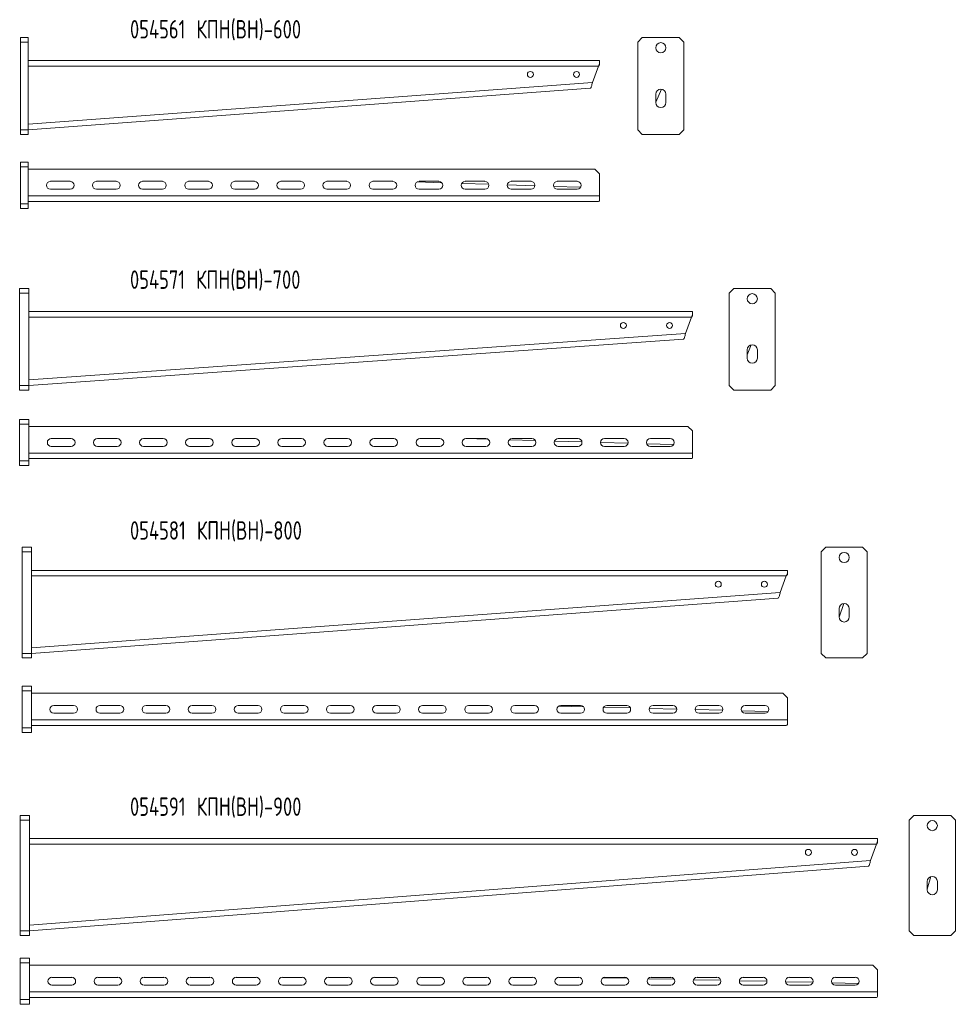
# Model space of a CAD drawing. Header units: millimetres. Extents: x -87 to 1466, y -523 to 1536.
# Tile 2 of 3: x 451 to 1466, y -523 to 545. Entities that reach past the tile are written whole.
import ezdxf

# ---------------------------------------------------------------- set-up
doc = ezdxf.new("R2010")
doc.units = ezdxf.units.MM
doc.styles.add('SLDTEXTSTYLE0', font='TXT', dxfattribs={"width": 0.7, "bigfont": 'bigfont'})

msp = doc.modelspace()

# ---------------------------------------------------------------- linework, layer by layer
at = {"color": 7, "linetype": 'Continuous', "lineweight": 15}
for p, q in [((451.8, 520.7), (451.8, 525.7)), ((451.8, 525.7), (459.8, 525.7)), ((459.8, 525.7), (459.8, 520.7)), ((1126.2, 525.7), (1121.2, 520.7)), ((1126.2, 525.7), (1166.2, 525.7)), ((1171.2, 520.7), (1166.2, 525.7)), ((459.8, 520.7), (451.8, 520.7)), ((451.8, 520.7), (451.8, 425.7)), ((459.8, 520.7), (459.8, 425.7)), ((1121.2, 425.7), (1121.2, 520.7)), ((1171.2, 520.7), (1171.2, 425.7)), ((1079.8, 500.7), (459.8, 500.7)), ((1078.7, 494.7), (459.8, 494.7)), ((1072.1, 476.8), (1078.7, 494.7)), ((1079.8, 497.7), (1078.7, 494.7)), ((1079.8, 496.2), (1078.7, 494.7)), ((1079.8, 497.7), (1079.8, 500.7)), ((1079.8, 497.7), (1079.8, 496.2)), ((459.8, 431.7), (1072.1, 476.8)), ((459.8, 425.7), (1069.8, 470.7)), ((1146.9, 469.6), (1140.7, 455.6)), ((1140.7, 455.2), (1140.7, 464.2)), ((1151.7, 464.2), (1151.7, 455.2)), ((451.8, 425.7), (459.8, 425.7)), ((451.8, 420.7), (451.8, 425.7)), ((459.8, 420.7), (451.8, 420.7)), ((459.8, 425.7), (459.8, 420.7)), ((1121.2, 425.7), (1126.2, 420.7)), ((1166.2, 420.7), (1126.2, 420.7)), ((1166.2, 420.7), (1171.2, 425.7)), ((451.8, 385.5), (451.8, 390.5)), ((451.8, 390.5), (459.8, 390.5)), ((459.8, 385.5), (451.8, 385.5)), ((451.8, 385.5), (451.8, 345.5)), ((459.8, 390.5), (459.8, 385.5)), ((459.8, 385.5), (459.8, 345.5)), ((1074.8, 383), (459.8, 383)), ((1079.8, 378), (1074.8, 383)), ((1079.8, 354), (1079.8, 378)), ((505.5, 369.8), (484, 369.8)), ((555.5, 369.8), (534, 369.8)), ((605.5, 369.8), (584, 369.8)), ((655.5, 369.8), (634, 369.8)), ((705.5, 369.8), (684, 369.8)), ((755.5, 369.8), (734, 369.8)), ((805.5, 369.8), (784, 369.8)), ((855.5, 369.8), (834, 369.8)), ((908.7, 368.3), (881.8, 369.2)), ((908.7, 368.3), (881.9, 369.2)), ((905.5, 369.8), (884, 369.8)), ((959.6, 366.6), (930.3, 367.6)), ((959.6, 366.6), (930.3, 367.6)), ((955.5, 369.8), (934, 369.8)), ((1009.7, 365), (979.8, 366)), ((1009.7, 365), (979.8, 366)), ((1005.5, 369.8), (984, 369.8)), ((1059.2, 363.4), (1029.9, 364.3)), ((1059.2, 363.4), (1029.9, 364.3)), ((1055.5, 369.8), (1034, 369.8)), ((1079.8, 354), (459.8, 354)), ((484, 361.3), (505.5, 361.3)), ((534, 361.3), (555.5, 361.3)), ((584, 361.3), (605.5, 361.3)), ((634, 361.3), (655.5, 361.3)), ((684, 361.3), (705.5, 361.3)), ((734, 361.3), (755.5, 361.3)), ((784, 361.3), (805.5, 361.3)), ((834, 361.3), (855.5, 361.3)), ((884, 361.3), (905.5, 361.3)), ((934, 361.3), (955.5, 361.3)), ((984, 361.3), (1005.5, 361.3)), ((1034, 361.3), (1055.5, 361.3)), ((1079.8, 348.8), (1079.8, 354)), ((451.8, 345.5), (459.8, 345.5)), ((451.8, 340.5), (451.8, 345.5)), ((1078.7, 348), (459.8, 348)), ((459.8, 345.5), (459.8, 340.5)), ((459.8, 340.5), (451.8, 340.5)), ((450.7, 248.5), (450.7, 253.5)), ((450.7, 253.5), (460.7, 253.5)), ((460.7, 248.5), (450.7, 248.5)), ((450.7, 248.5), (450.7, 148.5)), ((460.7, 253.5), (460.7, 248.5)), ((460.7, 248.5), (460.7, 148.5)), ((1225.5, 253.5), (1220.5, 248.5)), ((1220.5, 148.5), (1220.5, 248.5)), ((1225.5, 253.5), (1265.5, 253.5)), ((1270.5, 248.5), (1265.5, 253.5)), ((1270.5, 248.5), (1270.5, 148.5)), ((1180.7, 228.5), (460.7, 228.5)), ((1180.7, 225.5), (1179.6, 222.5)), ((1180.7, 225.5), (1180.7, 228.5)), ((1180.7, 225.5), (1180.7, 224)), ((1179.6, 222.5), (460.7, 222.5)), ((1173, 204.7), (1179.6, 222.5)), ((1180.7, 224), (1179.6, 222.5)), ((460.7, 154.5), (1173, 204.7)), ((460.7, 148.5), (1170.7, 198.5)), ((1244.3, 192.4), (1240, 181.5)), ((1240, 178), (1240, 187)), ((1251, 187), (1251, 178)), ((450.7, 148.5), (460.7, 148.5)), ((450.7, 143.5), (450.7, 148.5)), ((460.7, 143.5), (450.7, 143.5)), ((460.7, 148.5), (460.7, 143.5)), ((1220.5, 148.5), (1225.5, 143.5)), ((1265.5, 143.5), (1225.5, 143.5)), ((1265.5, 143.5), (1270.5, 148.5)), ((450.7, 111.6), (460.7, 111.6)), ((450.7, 106.6), (450.7, 111.6)), ((460.7, 111.6), (460.7, 106.6)), ((460.7, 106.6), (450.7, 106.6)), ((450.7, 106.6), (450.7, 66.6)), ((460.7, 106.6), (460.7, 66.6)), ((1175.7, 104.1), (460.7, 104.1)), ((1180.7, 99.1), (1175.7, 104.1)), ((1180.7, 75.1), (1180.7, 99.1)), ((506.5, 90.9), (485, 90.9)), ((556.5, 90.9), (535, 90.9)), ((606.5, 90.9), (585, 90.9)), ((656.5, 90.9), (635, 90.9)), ((706.5, 90.9), (685, 90.9)), ((756.5, 90.9), (735, 90.9)), ((806.5, 90.9), (785, 90.9)), ((856.5, 90.9), (835, 90.9)), ((906.5, 90.9), (885, 90.9)), ((959, 90.1), (934.1, 90.8)), ((958.9, 90.1), (934.1, 90.8)), ((956.5, 90.9), (935, 90.9)), ((1010.2, 88.6), (981.8, 89.4)), ((1010.2, 88.6), (981.8, 89.4)), ((1006.5, 90.9), (985, 90.9)), ((1060.7, 87.2), (1031, 88)), ((1060.7, 87.2), (1031, 88)), ((1056.5, 90.9), (1035, 90.9)), ((1110.7, 85.8), (1080.7, 86.6)), ((1110.7, 85.8), (1080.7, 86.6)), ((1106.5, 90.9), (1085, 90.9)), ((1156.5, 90.9), (1135, 90.9)), ((1180.7, 75.1), (460.7, 75.1)), ((485, 82.4), (506.5, 82.4)), ((535, 82.4), (556.5, 82.4)), ((585, 82.4), (606.5, 82.4)), ((635, 82.4), (656.5, 82.4)), ((685, 82.4), (706.5, 82.4)), ((735, 82.4), (756.5, 82.4)), ((785, 82.4), (806.5, 82.4)), ((835, 82.4), (856.5, 82.4)), ((885, 82.4), (906.5, 82.4)), ((935, 82.4), (956.5, 82.4)), ((985, 82.4), (1006.5, 82.4)), ((1035, 82.4), (1056.5, 82.4)), ((1085, 82.4), (1106.5, 82.4)), ((1160.1, 84.4), (1131, 85.2)), ((1160.1, 84.4), (1131, 85.2)), ((1135, 82.4), (1156.5, 82.4)), ((1180.7, 69.9), (1180.7, 75.1)), ((450.7, 66.6), (460.7, 66.6)), ((450.7, 61.6), (450.7, 66.6)), ((1179.6, 69.1), (460.7, 69.1)), ((460.7, 66.6), (460.7, 61.6)), ((460.7, 61.6), (450.7, 61.6)), ((453.6, -32.1), (453.6, -27.1)), ((453.6, -27.1), (463.6, -27.1)), ((463.6, -27.1), (463.6, -32.1)), ((1325.2, -27.1), (1320.2, -32.1)), ((1325.2, -27.1), (1365.2, -27.1)), ((1370.2, -32.1), (1365.2, -27.1)), ((463.6, -32.1), (453.6, -32.1)), ((453.6, -32.1), (453.6, -142.1)), ((463.6, -32.1), (463.6, -142.1)), ((1320.2, -142.1), (1320.2, -32.1)), ((1370.2, -32.1), (1370.2, -142.1)), ((1283.6, -52.1), (463.6, -52.1)), ((1283.6, -55.1), (1283.6, -52.1)), ((1282.4, -58.1), (463.6, -58.1)), ((1275.9, -75.9), (1282.4, -58.1)), ((1283.6, -55.1), (1282.4, -58.1)), ((1283.6, -56.6), (1282.4, -58.1)), ((1283.6, -55.1), (1283.6, -56.6)), ((463.6, -136), (1275.9, -75.9)), ((463.6, -142.1), (1273.6, -82.1)), ((1344.7, -88.1), (1339.7, -103)), ((1339.7, -102.6), (1339.7, -93.6)), ((1350.7, -93.6), (1350.7, -102.6)), ((453.6, -142.1), (463.6, -142.1)), ((453.6, -147.1), (453.6, -142.1)), ((463.6, -147.1), (453.6, -147.1)), ((463.6, -142.1), (463.6, -147.1)), ((1320.2, -142.1), (1325.2, -147.1)), ((1365.2, -147.1), (1325.2, -147.1)), ((1365.2, -147.1), (1370.2, -142.1)), ((453.6, -182.8), (453.6, -177.8)), ((453.6, -177.8), (463.6, -177.8)), ((463.6, -177.8), (463.6, -182.8)), ((463.6, -182.8), (453.6, -182.8)), ((453.6, -182.8), (453.6, -222.8)), ((463.6, -182.8), (463.6, -222.8)), ((1278.6, -185.3), (463.6, -185.3)), ((1283.6, -190.3), (1278.6, -185.3)), ((1283.6, -214.3), (1283.6, -190.3)), ((509.3, -198.5), (487.8, -198.5)), ((559.3, -198.5), (537.8, -198.5)), ((609.3, -198.5), (587.8, -198.5)), ((659.3, -198.5), (637.8, -198.5)), ((709.3, -198.5), (687.8, -198.5)), ((759.3, -198.5), (737.8, -198.5)), ((809.3, -198.5), (787.8, -198.5)), ((859.3, -198.5), (837.8, -198.5)), ((909.3, -198.5), (887.8, -198.5)), ((959.3, -198.5), (937.8, -198.5)), ((1009.3, -198.5), (987.8, -198.5)), ((1010.8, -198.8), (1000, -198.5)), ((1010.8, -198.8), (1000.2, -198.5)), ((1062.6, -200.1), (1035.2, -199.4)), ((1062.6, -200.1), (1035.2, -199.4)), ((1059.3, -198.5), (1037.8, -198.5)), ((1113.3, -201.3), (1084.2, -200.6)), ((1113.3, -201.3), (1084.2, -200.6)), ((1109.3, -198.5), (1087.8, -198.5)), ((1163.6, -202.5), (1133.7, -201.8)), ((1163.6, -202.5), (1133.7, -201.8)), ((1159.3, -198.5), (1137.8, -198.5)), ((1209.3, -198.5), (1187.8, -198.5)), ((1259.3, -198.5), (1237.8, -198.5)), ((487.8, -207), (509.3, -207)), ((537.8, -207), (559.3, -207)), ((587.8, -207), (609.3, -207)), ((637.8, -207), (659.3, -207)), ((687.8, -207), (709.3, -207)), ((737.8, -207), (759.3, -207)), ((787.8, -207), (809.3, -207)), ((837.8, -207), (859.3, -207)), ((887.8, -207), (909.3, -207)), ((937.8, -207), (959.3, -207)), ((987.8, -207), (1009.3, -207)), ((1037.8, -207), (1059.3, -207)), ((1087.8, -207), (1109.3, -207)), ((1137.8, -207), (1159.3, -207)), ((1213.4, -203.8), (1183.6, -203)), ((1213.4, -203.8), (1183.6, -203)), ((1187.8, -207), (1209.3, -207)), ((1262.9, -205), (1233.8, -204.3)), ((1262.9, -205), (1233.8, -204.3)), ((1237.8, -207), (1259.3, -207)), ((453.6, -222.8), (463.6, -222.8)), ((453.6, -227.8), (453.6, -222.8)), ((1283.6, -214.3), (463.6, -214.3)), ((1282.4, -220.3), (463.6, -220.3)), ((463.6, -222.8), (463.6, -227.8)), ((1283.6, -219.5), (1283.6, -214.3)), ((463.6, -227.8), (453.6, -227.8)), ((451.4, -322.9), (451.4, -317.9)), ((451.4, -317.9), (461.4, -317.9)), ((461.4, -317.9), (461.4, -322.9)), ((1420.8, -317.9), (1415.8, -322.9)), ((1420.8, -317.9), (1460.8, -317.9)), ((1465.8, -322.9), (1460.8, -317.9)), ((461.4, -322.9), (451.4, -322.9)), ((451.4, -322.9), (451.4, -442.9)), ((461.4, -322.9), (461.4, -442.9)), ((1415.8, -442.9), (1415.8, -322.9)), ((1465.8, -322.9), (1465.8, -442.9)), ((1381.4, -342.9), (461.4, -342.9)), ((1380.3, -348.9), (461.4, -348.9)), ((1373.7, -366.7), (1380.3, -348.9)), ((1381.4, -345.9), (1380.3, -348.9)), ((1381.4, -347.4), (1380.3, -348.9)), ((1381.4, -345.9), (1381.4, -342.9)), ((1381.4, -345.9), (1381.4, -347.4)), ((461.4, -436.9), (1373.7, -366.7)), ((461.4, -442.9), (1371.4, -372.9)), ((1439.2, -384.1), (1435.3, -397.9)), ((1435.3, -398.4), (1435.3, -389.4)), ((1446.3, -389.4), (1446.3, -398.4)), ((451.4, -442.9), (461.4, -442.9)), ((451.4, -447.9), (451.4, -442.9)), ((461.4, -447.9), (451.4, -447.9)), ((461.4, -442.9), (461.4, -447.9)), ((1415.8, -442.9), (1420.8, -447.9)), ((1460.8, -447.9), (1420.8, -447.9)), ((1460.8, -447.9), (1465.8, -442.9)), ((451.4, -477.6), (451.4, -472.6)), ((451.4, -472.6), (461.4, -472.6)), ((461.4, -477.6), (451.4, -477.6)), ((451.4, -477.6), (451.4, -517.6)), ((461.4, -472.6), (461.4, -477.6)), ((461.4, -477.6), (461.4, -517.6)), ((1376.4, -480.1), (461.4, -480.1)), ((1381.4, -485.1), (1376.4, -480.1)), ((1381.4, -509.1), (1381.4, -485.1)), ((507.2, -493.4), (485.7, -493.4)), ((557.2, -493.4), (535.7, -493.4)), ((607.2, -493.4), (585.7, -493.4)), ((657.2, -493.4), (635.7, -493.4)), ((707.2, -493.4), (685.7, -493.4)), ((757.2, -493.4), (735.7, -493.4)), ((807.2, -493.4), (785.7, -493.4)), ((857.2, -493.4), (835.7, -493.4)), ((907.2, -493.4), (885.7, -493.4)), ((957.2, -493.4), (935.7, -493.4)), ((1007.2, -493.4), (985.7, -493.4)), ((1057.2, -493.4), (1035.7, -493.4)), ((1109.9, -494.4), (1083.8, -493.8)), ((1109.9, -494.4), (1083.8, -493.8)), ((1107.2, -493.4), (1085.7, -493.4)), ((1160.9, -495.5), (1132.4, -494.9)), ((1160.9, -495.5), (1132.5, -494.9)), ((1157.2, -493.4), (1135.7, -493.4)), ((1211.3, -496.6), (1181.8, -496)), ((1211.3, -496.6), (1181.8, -496)), ((1207.2, -493.4), (1185.7, -493.4)), ((1261.4, -497.7), (1231.5, -497.1)), ((1261.4, -497.7), (1231.5, -497.1)), ((1257.2, -493.4), (1235.7, -493.4)), ((1311.3, -498.8), (1281.5, -498.2)), ((1311.3, -498.8), (1281.5, -498.2)), ((1307.2, -493.4), (1285.7, -493.4)), ((1360.8, -499.9), (1331.8, -499.3)), ((1360.8, -499.9), (1331.8, -499.3)), ((1357.2, -493.4), (1335.7, -493.4)), ((1381.4, -509.1), (461.4, -509.1)), ((485.7, -501.9), (507.2, -501.9)), ((535.7, -501.9), (557.2, -501.9)), ((585.7, -501.9), (607.2, -501.9)), ((635.7, -501.9), (657.2, -501.9)), ((685.7, -501.9), (707.2, -501.9)), ((735.7, -501.9), (757.2, -501.9)), ((785.7, -501.9), (807.2, -501.9)), ((835.7, -501.9), (857.2, -501.9)), ((885.7, -501.9), (907.2, -501.9)), ((935.7, -501.9), (957.2, -501.9)), ((985.7, -501.9), (1007.2, -501.9)), ((1035.7, -501.9), (1057.2, -501.9)), ((1085.7, -501.9), (1107.2, -501.9)), ((1135.7, -501.9), (1157.2, -501.9)), ((1185.7, -501.9), (1207.2, -501.9)), ((1235.7, -501.9), (1257.2, -501.9)), ((1285.7, -501.9), (1307.2, -501.9)), ((1335.7, -501.9), (1357.2, -501.9)), ((1381.4, -514.3), (1381.4, -509.1)), ((451.4, -517.6), (461.4, -517.6)), ((451.4, -522.6), (451.4, -517.6)), ((461.4, -522.6), (451.4, -522.6)), ((1380.3, -515.1), (461.4, -515.1)), ((461.4, -517.6), (461.4, -522.6))]:
    msp.add_line(p, q, dxfattribs=at)
for centre, radius in [((1146.2, 514.7), 5.5), ((1004.8, 485.7), 3.25), ((1054.8, 485.7), 3.25), ((1245.5, 242.5), 5.5), ((1105.7, 213.5), 3.25), ((1155.7, 213.5), 3.25), ((1345.2, -38.1), 5.5), ((1208.6, -67.1), 3.25), ((1258.6, -67.1), 3.25), ((1440.8, -328.9), 5.5), ((1306.4, -357.9), 3.25), ((1356.4, -357.9), 3.25)]:
    msp.add_circle(centre, radius, dxfattribs=at)
for centre, radius, start, end in [((1146.2, 464.2), 5.5, 0, 180), ((1146.2, 455.2), 5.5, 180, 0), ((484, 365.5), 4.25, 90, 270), ((505.5, 365.5), 4.25, 270, 90), ((534, 365.5), 4.25, 90, 270), ((555.5, 365.5), 4.25, 270, 90), ((584, 365.5), 4.25, 90, 270), ((605.5, 365.5), 4.25, 270, 90), ((634, 365.5), 4.25, 90, 270), ((655.5, 365.5), 4.25, 270, 90), ((684, 365.5), 4.25, 90, 270), ((705.5, 365.5), 4.25, 270, 90), ((734, 365.5), 4.25, 90, 270), ((755.5, 365.5), 4.25, 270, 90), ((784, 365.5), 4.25, 90, 270), ((805.5, 365.5), 4.25, 270, 90), ((834, 365.5), 4.25, 90, 270), ((855.5, 365.5), 4.25, 270, 90), ((884, 365.5), 4.25, 90, 270), ((905.5, 365.5), 4.25, 270, 90), ((934, 365.5), 4.25, 90, 270), ((955.5, 365.5), 4.25, 270, 90), ((984, 365.5), 4.25, 90, 270), ((1005.5, 365.5), 4.25, 270, 90), ((1034, 365.5), 4.25, 90, 270), ((1055.5, 365.5), 4.25, 270, 90), ((1245.5, 187), 5.5, 0, 180), ((1245.5, 178), 5.5, 180, 0), ((485, 86.6), 4.25, 90, 270), ((506.5, 86.6), 4.25, 270, 90), ((535, 86.6), 4.25, 90, 270), ((556.5, 86.6), 4.25, 270, 90), ((585, 86.6), 4.25, 90, 270), ((606.5, 86.6), 4.25, 270, 90), ((635, 86.6), 4.25, 90, 270), ((656.5, 86.6), 4.25, 270, 90), ((685, 86.6), 4.25, 90, 270), ((706.5, 86.6), 4.25, 270, 90), ((735, 86.6), 4.25, 90, 270), ((756.5, 86.6), 4.25, 270, 90), ((785, 86.6), 4.25, 90, 270), ((806.5, 86.6), 4.25, 270, 90), ((835, 86.6), 4.25, 90, 270), ((856.5, 86.6), 4.25, 270, 90), ((885, 86.6), 4.25, 90, 270), ((906.5, 86.6), 4.25, 270, 90), ((935, 86.6), 4.25, 90, 270), ((956.5, 86.6), 4.25, 270, 90), ((985, 86.6), 4.25, 90, 270), ((1006.5, 86.6), 4.25, 270, 90), ((1035, 86.6), 4.25, 90, 270), ((1056.5, 86.6), 4.25, 270, 90), ((1085, 86.6), 4.25, 90, 270), ((1106.5, 86.6), 4.25, 270, 90), ((1135, 86.6), 4.25, 90, 270), ((1156.5, 86.6), 4.25, 270, 90), ((1345.2, -93.6), 5.5, 0, 180), ((1345.2, -102.6), 5.5, 180, 0), ((487.8, -202.8), 4.25, 90, 270), ((509.3, -202.8), 4.25, 270, 90), ((537.8, -202.8), 4.25, 90, 270), ((559.3, -202.8), 4.25, 270, 90), ((587.8, -202.8), 4.25, 90, 270), ((609.3, -202.8), 4.25, 270, 90), ((637.8, -202.8), 4.25, 90, 270), ((659.3, -202.8), 4.25, 270, 90), ((687.8, -202.8), 4.25, 90, 270), ((709.3, -202.8), 4.25, 270, 90), ((737.8, -202.8), 4.25, 90, 270), ((759.3, -202.8), 4.25, 270, 90), ((787.8, -202.8), 4.25, 90, 270), ((809.3, -202.8), 4.25, 270, 90), ((837.8, -202.8), 4.25, 90, 270), ((859.3, -202.8), 4.25, 270, 90), ((887.8, -202.8), 4.25, 90, 270), ((909.3, -202.8), 4.25, 270, 90), ((937.8, -202.8), 4.25, 90, 270), ((959.3, -202.8), 4.25, 270, 90), ((987.8, -202.8), 4.25, 90, 270), ((1009.3, -202.8), 4.25, 270, 90), ((1037.8, -202.8), 4.25, 90, 270), ((1059.3, -202.8), 4.25, 270, 90), ((1087.8, -202.8), 4.25, 90, 270), ((1109.3, -202.8), 4.25, 270, 90), ((1137.8, -202.8), 4.25, 90, 270), ((1159.3, -202.8), 4.25, 270, 90), ((1187.8, -202.8), 4.25, 90, 270), ((1209.3, -202.8), 4.25, 270, 90), ((1237.8, -202.8), 4.25, 90, 270), ((1259.3, -202.8), 4.25, 270, 90), ((1440.8, -389.4), 5.5, 0, 180), ((1440.8, -398.4), 5.5, 180, 0), ((485.7, -497.6), 4.25, 90, 270), ((507.2, -497.6), 4.25, 270, 90), ((535.7, -497.6), 4.25, 90, 270), ((557.2, -497.6), 4.25, 270, 90), ((585.7, -497.6), 4.25, 90, 270), ((607.2, -497.6), 4.25, 270, 90), ((635.7, -497.6), 4.25, 90, 270), ((657.2, -497.6), 4.25, 270, 90), ((685.7, -497.6), 4.25, 90, 270), ((707.2, -497.6), 4.25, 270, 90), ((735.7, -497.6), 4.25, 90, 270), ((757.2, -497.6), 4.25, 270, 90), ((785.7, -497.6), 4.25, 90, 270), ((807.2, -497.6), 4.25, 270, 90), ((835.7, -497.6), 4.25, 90, 270), ((857.2, -497.6), 4.25, 270, 90), ((885.7, -497.6), 4.25, 90, 270), ((907.2, -497.6), 4.25, 270, 90), ((935.7, -497.6), 4.25, 90, 270), ((957.2, -497.6), 4.25, 270, 90), ((985.7, -497.6), 4.25, 90, 270), ((1007.2, -497.6), 4.25, 270, 90), ((1035.7, -497.6), 4.25, 90, 270), ((1057.2, -497.6), 4.25, 270, 90), ((1085.7, -497.6), 4.25, 90, 270), ((1107.2, -497.6), 4.25, 270, 90), ((1135.7, -497.6), 4.25, 90, 270), ((1157.2, -497.6), 4.25, 270, 90), ((1185.7, -497.6), 4.25, 90, 270), ((1207.2, -497.6), 4.25, 270, 90), ((1235.7, -497.6), 4.25, 90, 270), ((1257.2, -497.6), 4.25, 270, 90), ((1285.7, -497.6), 4.25, 90, 270), ((1307.2, -497.6), 4.25, 270, 90), ((1335.7, -497.6), 4.25, 90, 270), ((1357.2, -497.6), 4.25, 270, 90)]:
    msp.add_arc(centre, radius, start, end, dxfattribs=at)
for centre in [(1078.7, 354), (1179.6, 75.1), (1282.4, -214.3), (1380.3, -509.1)]:
    msp.add_ellipse(centre, major_axis=(0, 6), ratio=0.37037, start_param=3.141593, end_param=3.665191, dxfattribs=at)
for points, knots in [([(1072.1, 476.8), (1071.9, 476.1), (1071.6, 474.7), (1071.1, 472.8), (1070.6, 471.4), (1070.2, 470.7), (1069.9, 470.7), (1069.8, 470.7)], [0, 0, 0, 0, 0.223607, 0.447246, 0.670886, 0.894525, 1, 1, 1, 1]), ([(1173, 204.7), (1172.9, 203.9), (1172.6, 202.5), (1172.1, 200.6), (1171.6, 199.2), (1171.1, 198.6), (1170.8, 198.5), (1170.7, 198.5)], [0, 0, 0, 0, 0.223454, 0.446939, 0.670424, 0.893909, 1, 1, 1, 1]), ([(1275.9, -75.9), (1275.7, -76.6), (1275.4, -78), (1274.9, -79.9), (1274.4, -81.3), (1273.9, -82), (1273.7, -82), (1273.6, -82.1)], [0, 0, 0, 0, 0.223621, 0.447274, 0.670928, 0.894581, 1, 1, 1, 1]), ([(1373.7, -366.7), (1373.6, -367.4), (1373.3, -368.9), (1372.8, -370.8), (1372.3, -372.2), (1371.8, -372.8), (1371.5, -372.9), (1371.4, -372.9)], [0, 0, 0, 0, 0.223753, 0.447539, 0.671324, 0.89511, 1, 1, 1, 1])]:
    msp.add_open_spline(points, degree=3, knots=knots, dxfattribs=at)

# ---------------------------------------------------------------- texts
at = {"color": 7, "linetype": 'Continuous', "lineweight": 0, "char_height": 20, "attachment_point": 1, "style": 'SLDTEXTSTYLE0'}
for s, insert in [('054561 \\M+1844B\\M+18450\\M+1844E(\\M+18442\\M+1844E)-600', (570.4, 544.7)), ('054571 \\M+1844B\\M+18450\\M+1844E(\\M+18442\\M+1844E)-700', (570.4, 273.2)), ('054581 \\M+1844B\\M+18450\\M+1844E(\\M+18442\\M+1844E)-800', (570.4, 1.2)), ('054591 \\M+1844B\\M+18450\\M+1844E(\\M+18442\\M+1844E)-900', (570.4, -298.3))]:
    msp.add_mtext(s, dxfattribs=dict(at, insert=insert))

doc.saveas('drawing.dxf')
